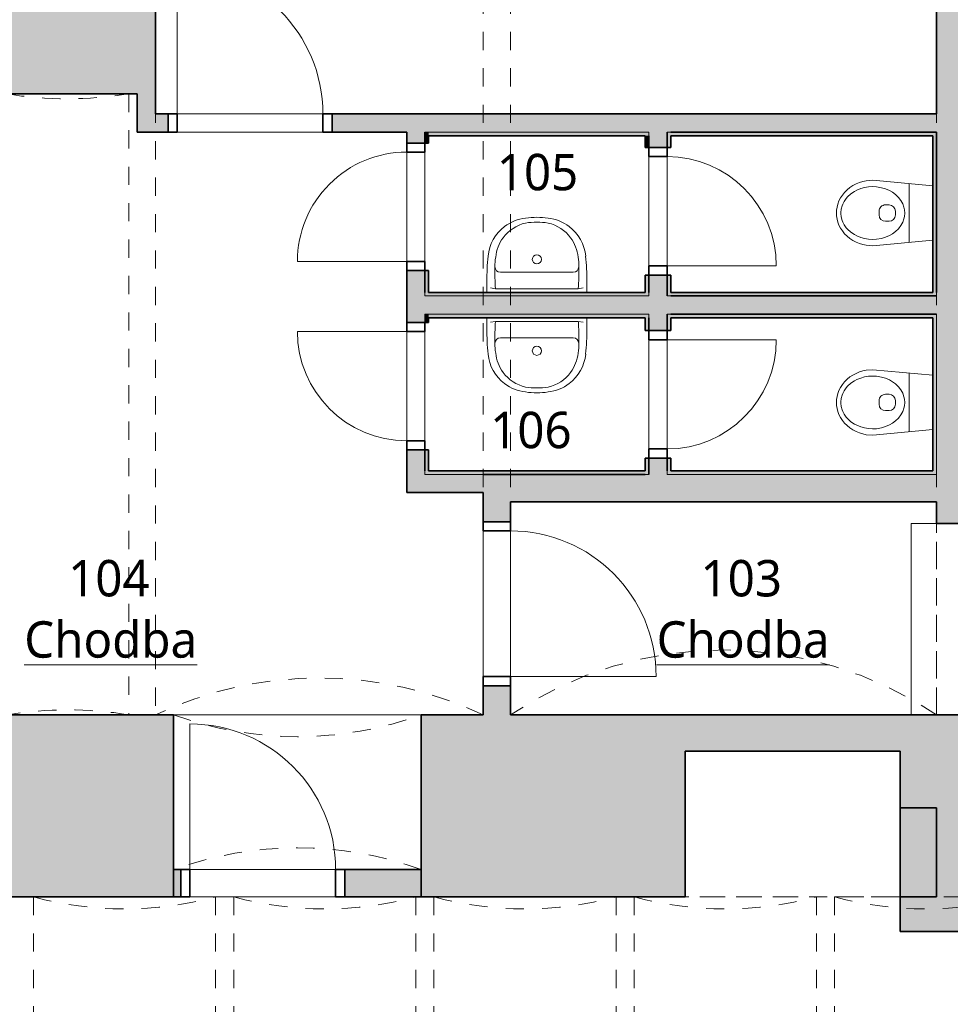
# Model space of a CAD drawing. Header units: metres. Extents: x -0.3 to 44.7, y -1.1 to 27.9.
# Tile 3 of 16: x 5.6 to 10.7, y 7 to 12.4. Entities that reach past the tile are written whole.
import ezdxf

# ---------------------------------------------------------------- set-up
doc = ezdxf.new("R2010")
doc.units = ezdxf.units.M
doc.linetypes.add('AV - Cerch_ 1 tecka 4mm', pattern=[0.006, 0.004, -0.001, 0, -0.001])
doc.layers.add('AV-MISTNOSTI', color=5, linetype='Continuous', lineweight=5, true_color=0x0000ff)
for name, color, linetype, lineweight in [('AV-SRAFY', 7, 'Continuous', 35), ('AV-STAVBA', 7, 'Continuous', 18), ('AV-VYBAVENI', 7, 'Continuous', 18)]:
    doc.layers.add(name, color=color, linetype=linetype, lineweight=lineweight)
doc.styles.add('Trebuchet MS_B', font='trebuc.ttf', dxfattribs={"height": 0.2})

# ---------------------------------------------------------------- blocks, each defined once
blk = doc.blocks.new('DO_1-P_Ocel_ - 800x1970_100-934089-1NP')
at = {"layer": 'AV-STAVBA', "color": 254, "true_color": 0xcccccc}
for p, q in [((-0.4, 0.85), (-0.4, 0.05)), ((-0.4, 0.05), (0.4, 0.05)), ((-0.4, -0.05), (0.4, -0.05))]:
    blk.add_line(p, q, dxfattribs=at)
at = {"layer": 'AV-STAVBA', "color": 254, "linetype": 'AV - Cerch_ 1 tecka 4mm', "true_color": 0xcccccc}
for p, q in [((-0.45, 0.05), (0.45, 0.05)), ((-0.4, 0.05), (0.4, 0.05)), ((-0.45, -0.05), (0.45, -0.05)), ((-0.4, -0.05), (0.4, -0.05))]:
    blk.add_line(p, q, dxfattribs=at)
at = {"layer": 'AV-STAVBA', "color": 254, "lineweight": 35, "true_color": 0xcccccc}
for p, q in [((-0.4, 0.05), (-0.45, 0.05)), ((-0.45, 0.05), (-0.45, -0.05)), ((-0.4, -0.05), (-0.4, 0.05)), ((0.45, 0.05), (0.4, 0.05)), ((0.4, 0.05), (0.4, -0.05)), ((0.45, -0.05), (0.45, 0.05)), ((-0.45, -0.05), (-0.4, -0.05)), ((0.4, -0.05), (0.45, -0.05))]:
    blk.add_line(p, q, dxfattribs=at)
at = {"layer": 'AV-STAVBA', "color": 254, "true_color": 0xcccccc}
blk.add_arc((-0.4, 0.05), 0.8, 0, 90, dxfattribs=at)
blk = doc.blocks.new('DO_1-P_Ocel_ - 600x1970_100-934197-1NP')
at = {"layer": 'AV-STAVBA', "color": 254, "true_color": 0xcccccc}
for p, q in [((-0.3, 0.65), (-0.3, 0.05)), ((-0.3, 0.05), (0.3, 0.05)), ((-0.3, -0.05), (0.3, -0.05))]:
    blk.add_line(p, q, dxfattribs=at)
at = {"layer": 'AV-STAVBA', "color": 254, "linetype": 'AV - Cerch_ 1 tecka 4mm', "true_color": 0xcccccc}
for p, q in [((-0.35, 0.05), (0.35, 0.05)), ((-0.3, 0.05), (0.3, 0.05)), ((-0.35, -0.05), (0.35, -0.05)), ((-0.3, -0.05), (0.3, -0.05))]:
    blk.add_line(p, q, dxfattribs=at)
at = {"layer": 'AV-STAVBA', "color": 254, "lineweight": 35, "true_color": 0xcccccc}
for p, q in [((-0.3, 0.05), (-0.35, 0.05)), ((-0.35, 0.05), (-0.35, -0.05)), ((-0.3, -0.05), (-0.3, 0.05)), ((0.35, 0.05), (0.3, 0.05)), ((0.3, 0.05), (0.3, -0.05)), ((0.35, -0.05), (0.35, 0.05)), ((-0.35, -0.05), (-0.3, -0.05)), ((0.3, -0.05), (0.35, -0.05))]:
    blk.add_line(p, q, dxfattribs=at)
at = {"layer": 'AV-STAVBA', "color": 254, "true_color": 0xcccccc}
blk.add_arc((-0.3, 0.05), 0.6, 0, 90, dxfattribs=at)
blk = doc.blocks.new('DO_1-L_Ocel_ - 600x1970_100-934388-1NP')
at = {"layer": 'AV-STAVBA', "color": 254, "true_color": 0xcccccc}
for p, q in [((0.3, 0.65), (0.3, 0.05)), ((-0.3, 0.05), (0.3, 0.05)), ((-0.3, -0.05), (0.3, -0.05))]:
    blk.add_line(p, q, dxfattribs=at)
at = {"layer": 'AV-STAVBA', "color": 254, "linetype": 'AV - Cerch_ 1 tecka 4mm', "true_color": 0xcccccc}
for p, q in [((-0.35, 0.05), (0.35, 0.05)), ((-0.3, 0.05), (0.3, 0.05)), ((-0.35, -0.05), (0.35, -0.05)), ((-0.3, -0.05), (0.3, -0.05))]:
    blk.add_line(p, q, dxfattribs=at)
at = {"layer": 'AV-STAVBA', "color": 254, "lineweight": 35, "true_color": 0xcccccc}
for p, q in [((-0.3, 0.05), (-0.35, 0.05)), ((-0.35, 0.05), (-0.35, -0.05)), ((-0.3, -0.05), (-0.3, 0.05)), ((0.35, 0.05), (0.3, 0.05)), ((0.3, 0.05), (0.3, -0.05)), ((0.35, -0.05), (0.35, 0.05)), ((-0.35, -0.05), (-0.3, -0.05)), ((0.3, -0.05), (0.35, -0.05))]:
    blk.add_line(p, q, dxfattribs=at)
at = {"layer": 'AV-STAVBA', "color": 254, "true_color": 0xcccccc}
blk.add_arc((0.3, 0.05), 0.6, 90, 180, dxfattribs=at)
blk = doc.blocks.new('GM_Otvor s klenutým nadpražím - 1360x2730_1400 2-935116-1NP')
at = {"layer": 'AV-STAVBA', "color": 254, "linetype": 'AV - Cerch_ 1 tecka 4mm', "lineweight": 13, "true_color": 0xcccccc}
for p, q in [((-0.68, 0.5), (0.68, 0.5)), ((0.5965, -0.35), (-0.5965, -0.35))]:
    blk.add_line(p, q, dxfattribs=at)
for centre, start, end in [((0, 2.3667), 249.984, 290.016), ((0, -2.2167), 69.984, 110.016)]:
    blk.add_arc(centre, 1.9867, start, end, dxfattribs=at)
blk = doc.blocks.new('DO_1-P_Ocel_ - 800x1970_150-917843-1NP')
at = {"layer": 'AV-STAVBA', "color": 254, "true_color": 0xcccccc}
for p, q in [((-0.4, 0.875), (-0.4, 0.075)), ((-0.4, 0.075), (0.4, 0.075)), ((-0.4, -0.075), (0.4, -0.075))]:
    blk.add_line(p, q, dxfattribs=at)
at = {"layer": 'AV-STAVBA', "color": 254, "linetype": 'AV - Cerch_ 1 tecka 4mm', "true_color": 0xcccccc}
for p, q in [((-0.45, 0.075), (0.45, 0.075)), ((-0.4, 0.075), (0.4, 0.075)), ((-0.45, -0.075), (0.45, -0.075)), ((-0.4, -0.075), (0.4, -0.075))]:
    blk.add_line(p, q, dxfattribs=at)
at = {"layer": 'AV-STAVBA', "color": 254, "lineweight": 35, "true_color": 0xcccccc}
for p, q in [((-0.4, 0.075), (-0.45, 0.075)), ((-0.45, 0.075), (-0.45, -0.075)), ((-0.4, -0.075), (-0.4, 0.075)), ((0.45, 0.075), (0.4, 0.075)), ((0.4, 0.075), (0.4, -0.075)), ((0.45, -0.075), (0.45, 0.075)), ((-0.45, -0.075), (-0.4, -0.075)), ((0.4, -0.075), (0.45, -0.075))]:
    blk.add_line(p, q, dxfattribs=at)
at = {"layer": 'AV-STAVBA', "color": 254, "true_color": 0xcccccc}
blk.add_arc((-0.4, 0.075), 0.8, 0, 90, dxfattribs=at)
blk = doc.blocks.new('DO_1-L_Obl__členěné_11 - 800x2070-1022866-1NP')
at = {"layer": 'AV-STAVBA', "color": 254, "lineweight": 35, "true_color": 0xcccccc}
for p, q in [((-0.4, 0.075), (-0.45, 0.075)), ((-0.45, 0.075), (-0.45, -0.075)), ((-0.4, -0.075), (-0.4, 0.075)), ((0.45, 0.075), (0.4, 0.075)), ((0.4, 0.075), (0.4, -0.075)), ((0.45, -0.075), (0.45, 0.075)), ((-0.45, -0.075), (-0.4, -0.075)), ((0.4, -0.075), (0.45, -0.075))]:
    blk.add_line(p, q, dxfattribs=at)
at = {"layer": 'AV-STAVBA', "color": 254, "true_color": 0xcccccc}
for p, q in [((-0.45, 0.075), (-0.45, -0.075)), ((-0.45, 0.075), (-0.4, 0.075)), ((-0.4, -0.075), (-0.4, 0.075)), ((0.4, 0.075), (0.4, -0.075)), ((0.45, 0.075), (0.4, 0.075)), ((0.45, -0.075), (0.45, 0.075)), ((-0.4, -0.075), (-0.4, -0.875))]:
    blk.add_line(p, q, dxfattribs=at)
at = {"layer": 'AV-STAVBA', "color": 254, "linetype": 'AV - Cerch_ 1 tecka 4mm', "true_color": 0xcccccc}
for p, q in [((-0.4, 0.075), (0.4, 0.075)), ((0.4, -0.075), (-0.4, -0.075))]:
    blk.add_line(p, q, dxfattribs=at)
at = {"layer": 'AV-STAVBA', "color": 254, "true_color": 0xcccccc}
blk.add_arc((-0.4, -0.075), 0.8, 270, 0, dxfattribs=at)
blk = doc.blocks.new('GM_Otvor_obdélníkový - 1050x2060-1029580-1NP')
at = {"layer": 'AV-STAVBA', "color": 254, "linetype": 'AV - Cerch_ 1 tecka 4mm', "lineweight": 13, "true_color": 0xcccccc}
for p, q in [((-0.525, 0.315), (0.525, 0.315)), ((-0.525, -0.315), (0.525, -0.315)), ((-0.525, -0.315), (0.525, -0.315))]:
    blk.add_line(p, q, dxfattribs=at)
blk = doc.blocks.new('GM_Void_valená klenba - GM_Void_valená klenba-1557068-1NP')
at = {"layer": 'AV-STAVBA', "color": 254, "linetype": 'AV - Cerch_ 1 tecka 4mm', "lineweight": 13, "true_color": 0xcccccc}
for p, q in [((-0.5, 3.1), (-0.5, -3.1)), ((-0.5, 3.1), (0.5, 3.1)), ((0.5, 3.1), (0.5, -3.1))]:
    blk.add_line(p, q, dxfattribs=at)
blk.add_arc((0, 4.9641), 1.93, 254.9853, 285.0147, dxfattribs=at)
blk = doc.blocks.new('GM_Void_valená klenba - GM_Void_valená klenba-1557017-1NP')
at = {"layer": 'AV-STAVBA', "color": 254, "linetype": 'AV - Cerch_ 1 tecka 4mm', "lineweight": 13, "true_color": 0xcccccc}
for p, q in [((-0.9, 2.575), (-0.9, -2.575)), ((-0.9, 2.575), (-0.6806, 2.575)), ((-0.6035, 2.575), (-0.5529, 2.575)), ((-0.4643, 2.575), (0.9, 2.575)), ((0.9, 2.575), (0.9, -2.575)), ((-0.9, -2.575), (0.9, -2.575))]:
    blk.add_line(p, q, dxfattribs=at)
for centre, start, end in [((0, 4.4724), 244.6231, 248.4032), ((0, 4.4724), 257.6464, 295.3769), ((0, 4.4724), 254.3338, 254.9355), ((0, -4.4724), 64.6231, 115.3769)]:
    blk.add_arc(centre, 2.1, start, end, dxfattribs=at)
blk = doc.blocks.new('GM_Void_valená klenba - GM_Void_valená klenba-1556974-1NP')
at = {"layer": 'AV-STAVBA', "color": 254, "linetype": 'AV - Cerch_ 1 tecka 4mm', "lineweight": 13, "true_color": 0xcccccc}
for p, q in [((-1.17, 2.575), (-1.17, -2.575)), ((-1.17, 2.575), (1.17, 2.575)), ((1.17, 2.575), (1.17, -2.575)), ((-1.17, -2.575), (1.17, -2.575))]:
    blk.add_line(p, q, dxfattribs=at)
for centre, start, end in [((0, 4.3189), 236.1416, 303.8584), ((0, -4.3189), 56.1416, 123.8584)]:
    blk.add_arc(centre, 2.1, start, end, dxfattribs=at)
blk = doc.blocks.new('GM_Void_valená klenba - GM_Void_valená klenba-1557075-1NP')
at = {"layer": 'AV-STAVBA', "color": 254, "linetype": 'AV - Cerch_ 1 tecka 4mm', "lineweight": 13, "true_color": 0xcccccc}
for p, q in [((-0.3375, 1.705), (-0.3375, -1.705)), ((-0.3375, 1.705), (0.3375, 1.705)), ((0.3375, 1.705), (0.3375, -1.705)), ((-0.3375, -1.705), (0.3375, -1.705))]:
    blk.add_line(p, q, dxfattribs=at)
for centre, start, end in [((0, 3.7777), 260.7522, 279.2478), ((0, -3.7777), 80.7522, 99.2478)]:
    blk.add_arc(centre, 2.1, start, end, dxfattribs=at)
blk = doc.blocks.new('Koncepční umyvadlo - 550x400-1470811-1NP')
at = {"layer": 'AV-VYBAVENI', "color": 254, "true_color": 0xcccccc}
for p, q in [((-0.075, 0.12), (0.125, 0.12)), ((0.125, 0.12), (0.325, 0.12)), ((-0.15, 0.0696), (-0.15, 0.01)), ((0.4, 0.01), (0.4, 0.0696)), ((-0.13, 0.0342), (-0.1027, 0.03)), ((-0.1027, 0.03), (0.3527, 0.03)), ((0.3527, 0.03), (0.38, 0.0342))]:
    blk.add_line(p, q, dxfattribs=at)
blk.add_circle((0.125, 0.191), 0.025, dxfattribs=at)
for centre, radius, start, end in [((0.1108, 0.183), 0.2128, 102.9464, 143.5152), ((0.087, 0.1893), 0.2291, 95.9722, 127.4241), ((0.125, 0.0213), 0.4007, 81.122, 98.878), ((0.125, -0.0054), 0.4007, 81.122, 98.878), ((0.163, 0.1893), 0.2291, 52.5759, 84.0278), ((0.1392, 0.183), 0.2128, 36.4848, 77.0536), ((0.0863, 0.1873), 0.2303, 126.9872, 174.6397), ((0.1637, 0.1873), 0.2303, 5.3603, 53.0128), ((0.1142, 0.1817), 0.2163, 143.7612, 174.2094), ((0.1358, 0.1817), 0.2163, 5.7906, 36.2388), ((1.3731, 0.0627), 1.5231, 174.4928, 179.7382), ((0.092, 0.1621), 0.1973, 167.8887, 183.5287), ((0.158, 0.1621), 0.1973, 356.4713, 12.1113), ((-1.1231, 0.0627), 1.5231, 0.2618, 5.5072), ((1.2179, 0.1148), 1.3234, 178.4771, 183.6753), ((-0.075, 0.15), 0.03, 180, 270), ((0.325, 0.15), 0.03, 270, 360), ((-0.9659, 0.1148), 1.3213, 356.3208, 1.5269)]:
    blk.add_arc(centre, radius, start, end, dxfattribs=at)
blk = doc.blocks.new('Koncepční WC - WC NADRZ-1470814-1NP')
at = {"layer": 'AV-VYBAVENI', "color": 254, "lineweight": 13, "true_color": 0xcccccc}
for p, q in [((0.0069, 0.4953), (-0.007, 0.4814)), ((0.0218, 0.5074), (0.0069, 0.4953)), ((0.0377, 0.5177), (0.0218, 0.5074)), ((0.0541, 0.526), (0.0377, 0.5177)), ((0.0564, 0.4971), (0.0398, 0.4856)), ((0.0708, 0.5323), (0.0541, 0.526)), ((0.0707, 0.5044), (0.0564, 0.4971)), ((0.0799, 0.5081), (0.0707, 0.5044)), ((0.0876, 0.5367), (0.0708, 0.5323)), ((0.0987, 0.513), (0.0799, 0.5081)), ((0.1042, 0.5392), (0.0876, 0.5367)), ((0.117, 0.515), (0.0987, 0.513)), ((0.1203, 0.54), (0.1042, 0.5392)), ((0.1203, 0.515), (0.117, 0.515)), ((0.1365, 0.5392), (0.1203, 0.54)), ((0.1237, 0.515), (0.1203, 0.515)), ((0.142, 0.513), (0.1237, 0.515)), ((0.1531, 0.5367), (0.1365, 0.5392)), ((0.1607, 0.5081), (0.142, 0.513)), ((0.1699, 0.5323), (0.1531, 0.5367)), ((0.1699, 0.5044), (0.1607, 0.5081)), ((0.1866, 0.526), (0.1699, 0.5323)), ((0.1842, 0.4971), (0.1699, 0.5044)), ((0.2008, 0.4856), (0.1842, 0.4971)), ((0.203, 0.5177), (0.1866, 0.526)), ((0.2188, 0.5074), (0.203, 0.5177)), ((0.2338, 0.4953), (0.2188, 0.5074)), ((0.2476, 0.4814), (0.2338, 0.4953)), ((-0.0303, 0.4494), (-0.0396, 0.4319)), ((-0.0194, 0.4661), (-0.0303, 0.4494)), ((-0.007, 0.4814), (-0.0194, 0.4661)), ((0.0018, 0.4409), (-0.0051, 0.4278)), ((0.0148, 0.4601), (0.0018, 0.4409)), ((0.0314, 0.4782), (0.0148, 0.4601)), ((0.0398, 0.4856), (0.0314, 0.4782)), ((0.2093, 0.4782), (0.2008, 0.4856)), ((0.2258, 0.4601), (0.2093, 0.4782)), ((0.2388, 0.4409), (0.2258, 0.4601)), ((0.2458, 0.4278), (0.2388, 0.4409)), ((0.2601, 0.4661), (0.2476, 0.4814)), ((0.271, 0.4494), (0.2601, 0.4661)), ((0.2802, 0.4319), (0.271, 0.4494)), ((-0.0527, 0.395), (-0.0567, 0.3764)), ((-0.047, 0.4136), (-0.0527, 0.395)), ((-0.0396, 0.4319), (-0.047, 0.4136)), ((-0.0197, 0.3855), (-0.0233, 0.3644)), ((-0.0139, 0.4061), (-0.0197, 0.3855)), ((-0.0051, 0.4278), (-0.0139, 0.4061)), ((0.2546, 0.4061), (0.2458, 0.4278)), ((0.2603, 0.3855), (0.2546, 0.4061)), ((0.2639, 0.3644), (0.2603, 0.3855)), ((0.2877, 0.4136), (0.2802, 0.4319)), ((0.2934, 0.395), (0.2877, 0.4136)), ((0.2973, 0.3764), (0.2934, 0.395)), ((-0.0567, 0.3764), (-0.0597, 0.34)), ((-0.0597, 0.34), (-0.0288, 0.01)), ((-0.0233, 0.3644), (-0.0247, 0.342)), ((-0.0247, 0.342), (-0.0237, 0.3197)), ((0.2653, 0.342), (0.2639, 0.3644)), ((0.2644, 0.3197), (0.2653, 0.342)), ((0.2695, 0.01), (0.3003, 0.34)), ((0.3003, 0.34), (0.2973, 0.3764)), ((-0.0237, 0.3197), (-0.019, 0.2916)), ((-0.019, 0.2916), (-0.0125, 0.2698)), ((0.0753, 0.2508), (0.0753, 0.2704)), ((0.1103, 0.3054), (0.1203, 0.3054)), ((0.1203, 0.3054), (0.1303, 0.3054)), ((0.1653, 0.2508), (0.1653, 0.2704)), ((0.2532, 0.2698), (0.2597, 0.2916)), ((0.2597, 0.2916), (0.2644, 0.3197)), ((-0.0125, 0.2698), (-0.0032, 0.2484)), ((-0.0032, 0.2484), (0.0063, 0.2319)), ((0.0063, 0.2319), (0.0188, 0.2151)), ((0.2219, 0.2151), (0.2344, 0.2319)), ((0.2344, 0.2319), (0.2439, 0.2484)), ((0.2439, 0.2484), (0.2532, 0.2698)), ((0.0188, 0.2151), (0.0344, 0.199)), ((0.0344, 0.199), (0.0515, 0.1859)), ((0.0515, 0.1859), (0.0699, 0.1759)), ((0.0699, 0.1759), (0.0885, 0.1693)), ((0.0885, 0.1693), (0.102, 0.1664)), ((0.102, 0.1664), (0.1203, 0.165)), ((0.1203, 0.2158), (0.1103, 0.2158)), ((0.1303, 0.2158), (0.1203, 0.2158)), ((0.1203, 0.165), (0.1387, 0.1664)), ((0.1387, 0.1664), (0.1521, 0.1693)), ((0.1521, 0.1693), (0.1708, 0.1759)), ((0.1708, 0.1759), (0.1891, 0.1859)), ((0.1891, 0.1859), (0.2063, 0.199)), ((0.2063, 0.199), (0.2219, 0.2151)), ((-0.0409, 0.1398), (0.1203, 0.1398)), ((0.1203, 0.1398), (0.2816, 0.1398))]:
    blk.add_line(p, q, dxfattribs=at)
for centre, start, end in [((0.1103, 0.2704), 90, 180), ((0.1303, 0.2704), 360, 90), ((0.1103, 0.2508), 180, 270), ((0.1303, 0.2508), 270, 0)]:
    blk.add_arc(centre, 0.035, start, end, dxfattribs=at)
blk = doc.blocks.new('GM_Nika_obdélníková - 1180x2300-1483832-1NP')
at = {"layer": 'AV-STAVBA', "color": 254, "linetype": 'AV - Cerch_ 1 tecka 4mm', "true_color": 0xcccccc}
blk.add_line((-0.59, 0.5), (0.59, 0.5), dxfattribs=at)
blk = doc.blocks.new('D0089 - 1514 - OÚPSŘ_Benešova_rvt-1-1NP')
at = {"layer": 'AV-SRAFY', "lineweight": 18, "true_color": 0xcccccc}
for points in [[(6.2648, 12.2582), (6.3648, 12.2582), (6.3648, 13.7482), (5.3648, 13.7482), (5.3648, 13.717), (5.4039, 13.6044), (5.432, 13.4886), (5.449, 13.3706), (5.4547, 13.2516), (5.3648, 13.2516), (5.3648, 12.2582)], [(6.3648, 11.8482), (6.3648, 12.2582), (6.2648, 12.2582), (6.2648, 11.8482)], [(7.8648, 11.6882), (7.8648, 11.7482), (7.8448, 11.7482), (7.8448, 11.6882)], [(9.0748, 11.7282), (9.0748, 11.7482), (7.8648, 11.7482), (7.8648, 11.7282), (9.0548, 11.7282)], [(9.1948, 11.6632), (9.1948, 11.7482), (9.1748, 11.7482), (9.1748, 11.6632)], [(10.6548, 11.7282), (10.6548, 11.7482), (9.1948, 11.7482), (9.1948, 11.7282), (10.6348, 11.7282)], [(9.0548, 11.6632), (9.0748, 11.6632), (9.0748, 11.7282), (9.0548, 11.7282)], [(10.6348, 10.8682), (10.6548, 10.8682), (10.6548, 11.7282), (10.6348, 11.7282), (10.6348, 11.0719)], [(7.8648, 10.8682), (7.8648, 10.9882), (7.8448, 10.9882), (7.8448, 10.8682)], [(9.0548, 10.8682), (9.0748, 10.8682), (9.0748, 10.9632), (9.0548, 10.9632)], [(9.1948, 10.8482), (9.1948, 10.9632), (9.1748, 10.9632), (9.1748, 10.8482)], [(9.0748, 10.8482), (9.0748, 10.8682), (7.8448, 10.8682), (7.8448, 10.8482), (8.3292, 10.8482)], [(10.6548, 10.8482), (10.6548, 10.8682), (9.1948, 10.8682), (9.1948, 10.8482), (9.3381, 10.8482)], [(10.6548, 10.7482), (10.6548, 10.8482), (7.8448, 10.8482), (7.8448, 10.7482), (9.3381, 10.7482)], [(7.8648, 10.7032), (7.8648, 10.7482), (7.8448, 10.7482), (7.8448, 10.7032)], [(9.0748, 10.7282), (9.0748, 10.7482), (7.8648, 10.7482), (7.8648, 10.7282), (9.0548, 10.7282)], [(9.0548, 10.6582), (9.0748, 10.6582), (9.0748, 10.7282), (9.0548, 10.7282)], [(9.1948, 10.6582), (9.1948, 10.7482), (9.1748, 10.7482), (9.1748, 10.6582)], [(10.6548, 10.7282), (10.6548, 10.7482), (9.1948, 10.7482), (9.1948, 10.7282), (10.6348, 10.7282)], [(10.6548, 9.8682), (10.6548, 10.7282), (10.6348, 10.7282), (10.6348, 9.8682)], [(7.8448, 9.8882), (7.8648, 9.8882), (7.8648, 10.0032), (7.8448, 10.0032)], [(9.0748, 9.8682), (9.0748, 9.9582), (9.0548, 9.9582), (9.0548, 9.8682)], [(9.1748, 9.8882), (9.1948, 9.8882), (9.1948, 9.9582), (9.1748, 9.9582)], [(7.7448, 9.7682), (8.1648, 9.7682), (8.1648, 9.8682), (7.7448, 9.8682)], [(7.8448, 9.8682), (9.0548, 9.8682), (9.0548, 9.8882), (7.8448, 9.8882)], [(8.1648, 9.7182), (10.6548, 9.7182), (10.6548, 9.8682), (8.1648, 9.8682), (8.1648, 9.7682)], [(9.3381, 9.8682), (10.6348, 9.8682), (10.6348, 9.8882), (9.1748, 9.8882), (9.1748, 9.8682)], [(17.1648, 7.3582), (17.1648, 8.0382), (10.4548, 8.0382), (10.4548, 7.3582), (17.1148, 7.3582)]]:
    blk.add_hatch(color=254, dxfattribs=at).paths.add_polyline_path(points)
h = blk.add_hatch(color=254, dxfattribs=at)
h.paths.add_polyline_path([(11.2848, 8.0382), (11.2848, 8.5482), (10.6548, 8.5482), (10.6548, 8.0382)])
h.paths.add_polyline_path([(10.6548, 9.5982), (11.2848, 9.5982), (11.2848, 12.5982), (10.6548, 12.5982), (10.6548, 9.6278)])
at = {"layer": 'AV-SRAFY', "lineweight": 5, "true_color": 0xcccccc}
blk.add_hatch(color=254, dxfattribs=at).paths.add_polyline_path([(3.2148, 11.9582), (6.2648, 11.9582), (6.2648, 12.2582), (4.93, 12.2582), (4.8304, 12.1926), (4.7248, 12.137), (4.6144, 12.0918), (4.5001, 12.0576), (4.3831, 12.0346), (4.2643, 12.023), (4.145, 12.023), (4.0263, 12.0346), (3.9092, 12.0576), (3.7894, 12.0941), (3.6845, 12.137), (3.579, 12.1926), (3.4793, 12.2582), (3.2148, 12.2582)])
at = {"layer": 'AV-SRAFY', "lineweight": 18, "true_color": 0xcccccc}
h = blk.add_hatch(color=254, dxfattribs=at)
h.paths.add_polyline_path([(7.8448, 11.7482), (10.6548, 11.7482), (10.6548, 11.8482), (7.3348, 11.8482), (7.3348, 11.7482), (7.7448, 11.7482)])
h.paths.add_polyline_path([(6.4348, 11.7482), (6.4348, 11.8482), (6.2648, 11.8482), (6.2648, 11.7482)])
h = blk.add_hatch(color=254, dxfattribs=at)
h.paths.add_polyline_path([(7.8448, 9.8682), (7.8448, 10.0032), (7.7448, 10.0032), (7.7448, 9.8682)])
h.paths.add_polyline_path([(7.7448, 10.7032), (7.8448, 10.7032), (7.8448, 10.9882), (7.7448, 10.9882)])
h.paths.add_polyline_path([(7.8448, 11.6882), (7.8448, 11.7482), (7.7448, 11.7482), (7.7448, 11.6882)])
h = blk.add_hatch(color=254, dxfattribs=at)
h.paths.add_polyline_path([(9.1748, 10.8482), (9.1748, 10.9632), (9.0748, 10.9632), (9.0748, 10.8482)])
h.paths.add_polyline_path([(9.1748, 11.6632), (9.1748, 11.7482), (9.0748, 11.7482), (9.0748, 11.6632)])
h = blk.add_hatch(color=254, dxfattribs=at)
h.paths.add_polyline_path([(9.1748, 9.8682), (9.1748, 9.9582), (9.0748, 9.9582), (9.0748, 9.8682)])
h.paths.add_polyline_path([(9.1748, 10.6582), (9.1748, 10.7482), (9.0748, 10.7482), (9.0748, 10.6582)])
h = blk.add_hatch(color=254, dxfattribs=at)
h.paths.add_polyline_path([(8.1648, 8.5482), (8.3148, 8.5482), (8.3148, 8.7082), (8.1648, 8.7082)])
h.paths.add_polyline_path([(8.3148, 9.6082), (8.3148, 9.7182), (8.1648, 9.7182), (8.1648, 9.6082)])
h = blk.add_hatch(color=254, dxfattribs=at)
h.paths.add_polyline_path([(10.4548, 7.5482), (10.6548, 7.5482), (10.6548, 8.5482), (7.8248, 8.5482), (7.8248, 7.5482), (9.2748, 7.5482), (9.2748, 8.3482), (10.4548, 8.3482), (10.4548, 8.1837)])
h.paths.add_polyline_path([(6.4648, 7.5482), (6.4648, 8.5482), (3.1248, 8.5482), (3.1248, 7.5482), (3.285, 7.5482)])
h = blk.add_hatch(color=254, dxfattribs=at)
h.paths.add_polyline_path([(6.5048, 7.5482), (6.5048, 7.6982), (6.4648, 7.6982), (6.4648, 7.5482)])
h.paths.add_polyline_path([(7.8248, 7.5482), (7.8248, 7.6982), (7.4048, 7.6982), (7.4048, 7.5482)])
at = {"layer": 'AV-STAVBA', "color": 254, "lineweight": 35, "true_color": 0xcccccc}
for p, q in [((6.3648, 12.2582), (6.3648, 13.7482)), ((10.6548, 12.5982), (10.6548, 11.8482)), ((6.3648, 11.8482), (6.3648, 12.2582)), ((6.2648, 11.9582), (3.2648, 11.9582)), ((6.2648, 11.9582), (6.2648, 11.8482)), ((6.2648, 11.8482), (6.2648, 11.7482)), ((6.4348, 11.8482), (6.3648, 11.8482)), ((6.4348, 11.7482), (6.4348, 11.8482)), ((10.6548, 11.8482), (7.3348, 11.8482)), ((7.3348, 11.8482), (7.3348, 11.7482)), ((6.2648, 11.7482), (6.4348, 11.7482)), ((7.3348, 11.7482), (7.7448, 11.7482)), ((7.7448, 11.7482), (7.7448, 11.6882)), ((7.8448, 11.6882), (7.8448, 11.7482)), ((7.8448, 11.7482), (7.8448, 11.6882)), ((9.1748, 11.6632), (9.1748, 11.7482)), ((9.1748, 11.7482), (9.1748, 11.6632)), ((9.1948, 11.7482), (10.6548, 11.7482)), ((10.6548, 11.7482), (9.1948, 11.7482)), ((10.6548, 11.7482), (10.6548, 10.8682)), ((10.6548, 11.7282), (10.6548, 11.7482)), ((7.7448, 11.6882), (7.8448, 11.6882)), ((7.8448, 11.6882), (7.8648, 11.6882)), ((7.8648, 11.6882), (7.8648, 11.7282)), ((7.8648, 11.7282), (9.0548, 11.7282)), ((9.0548, 11.7282), (9.0548, 11.6632)), ((9.0748, 11.7282), (9.0748, 11.6632)), ((9.0748, 11.6632), (9.0748, 11.7282)), ((9.1948, 11.6632), (9.1948, 11.7282)), ((9.1948, 11.7282), (10.6348, 11.7282)), ((10.6348, 11.7282), (10.6348, 10.8682)), ((10.6548, 10.8682), (10.6548, 11.7282)), ((9.0548, 11.6632), (9.0748, 11.6632)), ((9.0748, 11.6632), (9.1748, 11.6632)), ((9.1748, 11.6632), (9.1948, 11.6632)), ((7.8448, 10.9882), (7.7448, 10.9882)), ((7.7448, 10.9882), (7.7448, 10.7032)), ((7.8448, 10.8682), (7.8448, 10.9882)), ((7.8648, 10.9882), (7.8448, 10.9882)), ((7.8448, 10.9882), (7.8448, 10.8682)), ((7.8648, 10.8682), (7.8648, 10.9882)), ((9.0548, 10.9632), (9.0548, 10.8682)), ((9.0748, 10.9632), (9.0548, 10.9632)), ((9.1748, 10.9632), (9.0748, 10.9632)), ((9.0748, 10.9632), (9.0748, 10.8682)), ((9.0748, 10.8682), (9.0748, 10.9632)), ((9.1748, 10.8482), (9.1748, 10.9632)), ((9.1948, 10.9632), (9.1748, 10.9632)), ((9.1748, 10.9632), (9.1748, 10.8482)), ((9.1948, 10.8682), (9.1948, 10.9632)), ((9.0548, 10.8682), (7.8648, 10.8682)), ((10.6348, 10.8682), (9.1948, 10.8682)), ((10.6548, 10.8482), (9.1948, 10.8482)), ((9.1948, 10.8482), (10.6548, 10.8482)), ((7.8648, 10.7032), (7.8648, 10.7282)), ((7.8648, 10.7282), (9.0548, 10.7282)), ((9.0548, 10.7282), (9.0548, 10.6582)), ((9.0748, 10.7282), (9.0748, 10.6582)), ((9.0748, 10.6582), (9.0748, 10.7282)), ((9.1748, 10.6582), (9.1748, 10.7482)), ((9.1748, 10.7482), (9.1748, 10.6582)), ((9.1948, 10.7482), (10.6548, 10.7482)), ((10.6548, 10.7482), (9.1948, 10.7482)), ((9.1948, 10.6582), (9.1948, 10.7282)), ((9.1948, 10.7282), (10.6348, 10.7282)), ((10.6348, 10.7282), (10.6348, 9.8882)), ((7.7448, 10.7032), (7.8448, 10.7032)), ((7.8448, 10.7032), (7.8648, 10.7032)), ((9.0548, 10.6582), (9.0748, 10.6582)), ((9.0748, 10.6582), (9.1748, 10.6582)), ((9.1748, 10.6582), (9.1948, 10.6582)), ((7.8448, 10.0032), (7.7448, 10.0032)), ((7.7448, 10.0032), (7.7448, 9.8682)), ((7.8448, 9.8882), (7.8448, 10.0032)), ((7.8648, 10.0032), (7.8448, 10.0032)), ((7.8448, 10.0032), (7.8448, 9.8882)), ((7.8648, 9.8882), (7.8648, 10.0032)), ((9.0548, 9.9582), (9.0548, 9.8882)), ((9.0748, 9.9582), (9.0548, 9.9582)), ((9.1748, 9.9582), (9.0748, 9.9582)), ((9.0748, 9.9582), (9.0748, 9.8682)), ((9.0748, 9.8682), (9.0748, 9.9582)), ((9.1748, 9.8882), (9.1748, 9.9582)), ((9.1948, 9.9582), (9.1748, 9.9582)), ((9.1748, 9.9582), (9.1748, 9.8882)), ((9.1948, 9.8882), (9.1948, 9.9582)), ((7.7448, 9.8682), (7.7448, 9.7682)), ((9.0548, 9.8882), (7.8648, 9.8882)), ((9.0548, 9.8682), (8.1648, 9.8682)), ((8.1648, 9.8682), (9.0548, 9.8682)), ((10.6348, 9.8882), (9.1948, 9.8882)), ((7.7448, 9.7682), (8.1648, 9.7682)), ((8.1648, 9.7682), (8.1648, 9.7182)), ((8.1648, 9.7182), (8.1648, 9.6082)), ((8.3148, 9.7182), (10.6548, 9.7182)), ((8.3148, 9.6082), (8.3148, 9.7182)), ((10.6548, 9.7182), (10.6548, 9.5982)), ((8.1648, 9.6082), (8.3148, 9.6082)), ((10.6548, 9.5982), (11.2848, 9.5982)), ((8.1648, 8.7082), (8.1648, 8.5482)), ((8.3148, 8.7082), (8.1648, 8.7082)), ((8.3148, 8.5482), (8.3148, 8.7082)), ((6.4648, 8.5482), (3.2648, 8.5482)), ((6.4648, 7.5482), (6.4648, 8.5482)), ((8.1648, 8.5482), (7.8248, 8.5482)), ((7.8248, 8.5482), (7.8248, 7.5482)), ((10.6548, 8.5482), (8.3148, 8.5482)), ((11.2848, 8.5482), (10.6548, 8.5482)), ((9.2748, 7.5482), (9.2748, 8.3482)), ((9.2748, 8.3482), (10.4548, 8.3482)), ((10.4548, 8.3482), (10.4548, 7.5482)), ((10.6548, 8.0382), (10.4548, 8.0382)), ((10.4548, 8.0382), (10.4548, 7.3582)), ((10.6548, 7.5482), (10.6548, 8.0382)), ((6.5048, 7.6982), (6.4648, 7.6982)), ((6.4648, 7.6982), (6.4648, 7.5482)), ((6.5048, 7.5482), (6.5048, 7.6982)), ((7.8248, 7.6982), (7.4048, 7.6982)), ((7.4048, 7.6982), (7.4048, 7.5482)), ((7.8248, 7.5482), (7.8248, 7.6982)), ((3.1248, 7.5482), (6.4648, 7.5482)), ((6.4648, 7.5482), (6.5048, 7.5482)), ((7.4048, 7.5482), (7.8248, 7.5482)), ((7.8248, 7.5482), (9.2748, 7.5482)), ((10.4548, 7.5482), (10.6548, 7.5482)), ((10.4548, 7.3582), (17.1148, 7.3582))]:
    blk.add_line(p, q, dxfattribs=at)
at = {"layer": 'AV-STAVBA', "color": 254, "true_color": 0xcccccc}
for p, q in [((6.4848, 11.8482), (7.2848, 11.8482)), ((7.2848, 11.7482), (6.4848, 11.7482)), ((7.8648, 11.7482), (7.8448, 11.7482)), ((7.8648, 11.7482), (9.0748, 11.7482)), ((9.0748, 11.7482), (7.8648, 11.7482)), ((9.0748, 11.7282), (9.0748, 11.7482)), ((9.1948, 11.7482), (9.1748, 11.7482)), ((7.7448, 11.0382), (7.7448, 11.6382)), ((7.8448, 11.6382), (7.8448, 11.0382)), ((9.0748, 11.0132), (9.0748, 11.6132)), ((9.1748, 11.6132), (9.1748, 11.0132)), ((7.8448, 10.8682), (7.8448, 10.8482)), ((9.0748, 10.8482), (9.0748, 10.8682)), ((10.6548, 10.8482), (10.6548, 10.8682)), ((9.0748, 10.8482), (7.8448, 10.8482)), ((7.8448, 10.8482), (9.0748, 10.8482)), ((9.1748, 10.8482), (9.1948, 10.8482)), ((7.8448, 10.7032), (7.8448, 10.7482)), ((7.8648, 10.7482), (7.8448, 10.7482)), ((7.8448, 10.7482), (7.8448, 10.7032)), ((7.8648, 10.7482), (9.0748, 10.7482)), ((9.0748, 10.7482), (7.8648, 10.7482)), ((9.0748, 10.7282), (9.0748, 10.7482)), ((9.1948, 10.7482), (9.1748, 10.7482)), ((10.6548, 10.7282), (10.6548, 10.7482)), ((10.6548, 10.7282), (10.6548, 9.8682)), ((10.6548, 9.8682), (10.6548, 10.7282)), ((7.7448, 10.0532), (7.7448, 10.6532)), ((7.8448, 10.6532), (7.8448, 10.0532)), ((9.0748, 10.0332), (9.0748, 10.6082)), ((9.1748, 10.6082), (9.1748, 10.0082)), ((9.0748, 10.0082), (9.0748, 10.0332)), ((7.8448, 9.8682), (7.8448, 9.8882)), ((7.8448, 9.8882), (7.8448, 9.8682)), ((8.1648, 9.8682), (7.8448, 9.8682)), ((7.8448, 9.8682), (8.1648, 9.8682)), ((9.0548, 9.8682), (9.0748, 9.8682)), ((9.1748, 9.8882), (9.1748, 9.8682)), ((10.6348, 9.8682), (9.1748, 9.8682)), ((9.1748, 9.8682), (10.6348, 9.8682)), ((10.6348, 9.8682), (10.6548, 9.8682)), ((10.5158, 8.5482), (10.5158, 9.5982)), ((10.6548, 9.5982), (10.5158, 9.5982)), ((10.5158, 8.5482), (10.5158, 9.5982)), ((10.5158, 9.5982), (10.6548, 9.5982)), ((8.1648, 8.7582), (8.1648, 9.5582)), ((8.3148, 9.5582), (8.3148, 8.7582)), ((6.5548, 7.6982), (7.3548, 7.6982)), ((7.3548, 7.5482), (6.5548, 7.5482))]:
    blk.add_line(p, q, dxfattribs=at)
at = {"layer": 'AV-STAVBA', "color": 254, "lineweight": 18, "true_color": 0xcccccc}
for name, p in [('GM_Void_valená klenba - GM_Void_valená klenba-1557017-1NP', (7.2648, 11.1232)), ('GM_Void_valená klenba - GM_Void_valená klenba-1556974-1NP', (9.4848, 11.1232)), ('DO_1-P_Ocel_ - 800x1970_100-934089-1NP', (6.8848, 11.7982)), ('GM_Void_valená klenba - GM_Void_valená klenba-1557075-1NP', (5.8823, 10.2532)), ('GM_Otvor s klenutým nadpražím - 1360x2730_1400 2-935116-1NP', (7.1448, 8.0482)), ('DO_1-P_Ocel_ - 800x1970_150-917843-1NP', (6.9548, 7.6232)), ('GM_Void_valená klenba - GM_Void_valená klenba-1557068-1NP', (6.1948, 4.4482)), ('GM_Void_valená klenba - GM_Void_valená klenba-1557068-1NP', (7.2948, 4.4482)), ('GM_Void_valená klenba - GM_Void_valená klenba-1557068-1NP', (8.3948, 4.4482)), ('GM_Void_valená klenba - GM_Void_valená klenba-1557068-1NP', (9.4948, 4.4482)), ('GM_Void_valená klenba - GM_Void_valená klenba-1557068-1NP', (10.5948, 4.4482))]:
    blk.add_blockref(name, p, dxfattribs=at)
for name, p, rotation in [('DO_1-P_Ocel_ - 600x1970_100-934197-1NP', (7.7948, 11.3382), 89.99999999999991), ('DO_1-L_Ocel_ - 600x1970_100-934388-1NP', (9.1248, 11.3132), 269.9999999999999), ('DO_1-L_Ocel_ - 600x1970_100-934388-1NP', (7.7948, 10.3532), 89.99999999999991), ('DO_1-P_Ocel_ - 600x1970_100-934197-1NP', (9.1248, 10.3082), 269.9999999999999), ('DO_1-L_Obl__členěné_11 - 800x2070-1022866-1NP', (8.2398, 9.1582), 89.9999999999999), ('GM_Otvor_obdélníkový - 1050x2060-1029580-1NP', (10.9698, 9.0732), 89.9999999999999), ('GM_Nika_obdélníková - 1180x2300-1483832-1NP', (9.8648, 8.0482), 180)]:
    blk.add_blockref(name, p, dxfattribs=dict(at, rotation=rotation))
at = {"layer": 'AV-VYBAVENI', "color": 254, "lineweight": 18, "true_color": 0xcccccc}
for name, p, rotation in [('Koncepční WC - WC NADRZ-1470814-1NP', (10.6448, 11.1832), 89.99999999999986), ('Koncepční umyvadlo - 550x400-1470811-1NP', (8.5848, 10.7382), 180), ('Koncepční WC - WC NADRZ-1470814-1NP', (10.6448, 10.1432), 89.99999999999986)]:
    blk.add_blockref(name, p, dxfattribs=dict(at, rotation=rotation))
blk.add_blockref('Koncepční umyvadlo - 550x400-1470811-1NP', (8.3348, 10.8582), dxfattribs=at)

msp = doc.modelspace()

# ---------------------------------------------------------------- block references
at = {"lineweight": 5}
msp.add_blockref('D0089 - 1514 - OÚPSŘ_Benešova_rvt-1-1NP', (0, 0), dxfattribs=at)

# ---------------------------------------------------------------- texts
at = {"layer": 'AV-MISTNOSTI', "char_height": 0.2, "attachment_point": 1, "style": 'Trebuchet MS_B'}
for s, insert, width in [('105', (8.2401, 11.6286), 0.601266), ('106', (8.2036, 10.2122), 0.601266), ('104', (5.8859, 9.3984), 0.601266), ('103', (9.3588, 9.3984), 0.601266), ('\\LChodba', (5.6444, 9.0621), 1.186497), ('\\LChodba', (9.1173, 9.0621), 1.186497)]:
    msp.add_mtext(s, dxfattribs=dict(at, insert=insert, width=width))

doc.saveas('drawing.dxf')
